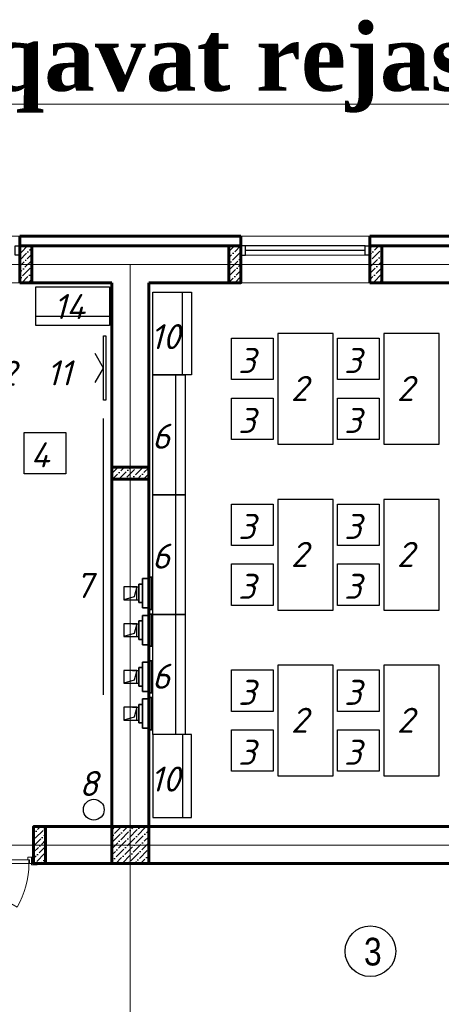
# Model space of a CAD drawing. Header units: millimetres. Extents: x -257011 to 237647566, y 2784933 to 6706507.
# Tile 136 of 256: x 9427989 to 9435511, y 5023387 to 5040948. Entities that reach past the tile are written whole.
import ezdxf

# ---------------------------------------------------------------- set-up
doc = ezdxf.new("R2010")
doc.units = ezdxf.units.MM
doc.header["$LTSCALE"] = 1000
doc.linetypes.add('ACAD_ISO10W100', pattern=[18, 12, -3, 0, -3])
doc.linetypes.add('ADSK_Скрыто', pattern=[6, 3, -3])
for name, color, linetype, lineweight in [('_Hidden_', 7, 'ADSK_Скрыто', 9), ('Doors', 86, 'Continuous', 13), ('expl', 234, 'Continuous', 13), ('Mechanical Equipment', 7, 'Continuous', 18), ('Калонны', 20, 'Continuous', 25), ('Размеры', 251, 'Continuous', 18)]:
    doc.layers.add(name, color=color, linetype=linetype, lineweight=lineweight)
doc.layers.add('ventilatsiya', color=7, linetype='Continuous')
doc.layers.add('ТХ', color=7, linetype='Continuous')
doc.styles.get("Standard").update_dxf_attribs({"font": 'ARIALN.TTF'})

# ---------------------------------------------------------------- blocks, each defined once
blk = doc.blocks.new('eshik yangi')
at = {"layer": 'Doors'}
blk.add_line((1405002, 1634259), (1404179, 1633784), dxfattribs=at)
for points in [[(1404002, 1634329), (1404022, 1634329), (1404022, 1634259), (1404002, 1634259)], [(1404062, 1634299), (1404062, 1634329), (1404022, 1634329), (1404022, 1634259), (1404047, 1634259), (1404047, 1634299)], [(1404992, 1634299), (1404992, 1634329), (1405032, 1634329), (1405032, 1634259), (1405007, 1634259), (1405007, 1634299)], [(1405052, 1634329), (1405032, 1634329), (1405032, 1634259), (1405052, 1634259)], [(1403962, 1634259), (1404022, 1634259), (1404022, 1634244), (1403962, 1634244)], [(1404052, 1634299), (1405002, 1634299), (1405002, 1634259), (1404052, 1634259)], [(1405032, 1634259), (1405092, 1634259), (1405092, 1634244), (1405032, 1634244)]]:
    blk.add_lwpolyline(points, close=True, dxfattribs=at)
blk.add_arc((1405002, 1634259), 950, 180, 210, dxfattribs=at)
blk = doc.blocks.new('Осевые декоративные вентиляторы для вытяжной вентиляции с производительностью до 310 м3 - ВЕНТС 100 ЛД турбо-1935147-Вентиляция_ План 1го этажа')
at = {"layer": '_Hidden_', "color": 5, "lineweight": 35}
for p, q in [((7212.2, 27527.7), (7212.2, 27527.5)), ((7212.2, 27527.5), (7212.2, 27527.7)), ((7224.3, 27527.5), (7224.3, 27527.7)), ((7224.3, 27527.7), (7224.3, 27527.5)), ((7245.8, 27527.5), (7245.8, 27527.7)), ((7245.8, 27527.7), (7245.8, 27527.5)), ((7247.5, 27535.3), (7247.7, 27535.3)), ((7212.2, 27368.8), (7212.2, 27368.7)), ((7212.2, 27368.7), (7212.2, 27368.8)), ((7224.3, 27368.7), (7224.3, 27368.8)), ((7224.3, 27368.8), (7224.3, 27368.7)), ((7245.8, 27368.8), (7245.8, 27368.7)), ((7245.8, 27368.7), (7245.8, 27368.8)), ((7247.7, 27360.8), (7247.5, 27360.8))]:
    blk.add_line(p, q, dxfattribs=at)
at = {"layer": 'Mechanical Equipment', "color": 5, "lineweight": 35}
for p, q in [((7224.3, 27527.7), (7212.2, 27527.7)), ((7212.2, 27527.7), (7212.2, 27527.5)), ((7212.2, 27522.7), (7212.2, 27527.7)), ((7212.2, 27373.7), (7212.2, 27522.7)), ((7245.8, 27527.7), (7224.3, 27527.7)), ((7224.3, 27527.5), (7224.3, 27527.7)), ((7224.3, 27527.7), (7224.3, 27527.5)), ((7245.8, 27527.5), (7245.8, 27527.7)), ((7245.8, 27527.7), (7245.8, 27522.7)), ((7245.8, 27522.7), (7245.8, 27373.7)), ((7247.3, 27535.3), (7247.3, 27360.8)), ((7247.4, 27535.3), (7247.4, 27360.8)), ((7247.5, 27535.3), (7252.3, 27535.3)), ((7252.3, 27535.3), (7257, 27535.3)), ((7252.3, 27535.3), (7252.3, 27360.8)), ((7257, 27535.3), (7261.8, 27535.3)), ((7261.8, 27360.8), (7261.8, 27535.3)), ((7212.2, 27498.2), (7191.6, 27498.2)), ((7191.6, 27398.2), (7191.6, 27498.2)), ((7191.6, 27398.2), (7212.2, 27398.2)), ((7212.2, 27368.7), (7212.2, 27373.7)), ((7212.2, 27368.8), (7212.2, 27368.7)), ((7212.2, 27368.7), (7224.3, 27368.7)), ((7224.3, 27368.7), (7224.3, 27368.8)), ((7224.3, 27368.8), (7224.3, 27368.7)), ((7224.3, 27368.7), (7245.8, 27368.7)), ((7245.8, 27373.7), (7245.8, 27368.7)), ((7245.8, 27368.7), (7245.8, 27368.8)), ((7252.3, 27360.8), (7247.5, 27360.8)), ((7257, 27360.8), (7252.3, 27360.8)), ((7261.8, 27360.8), (7257, 27360.8))]:
    blk.add_line(p, q, dxfattribs=at)
blk = doc.blocks.new('njmghn')
at = {"ltscale": 100}
h = blk.add_hatch(dxfattribs=at)
h.set_pattern_fill('ANSI36', color=256, scale=15, style=0)
h.set_pattern_definition([(45, (9881015.847, 4372517.793), (25.2569703, 92.6088912), [119.0625, -23.8125, 0, -23.8125])])
h.paths.add_polyline_path([(9746673.6, 5089672.3), (9746543.6, 5089672.3), (9746543.6, 5090072.3), (9746673.6, 5090072.3)])
h = blk.add_hatch(dxfattribs=at)
h.set_pattern_fill('ANSI36', color=256, scale=15, style=0)
h.set_pattern_definition([(45, (9875445.847, 4372517.793), (25.2569703, 92.6088912), [119.0625, -23.8125, 0, -23.8125])])
h.paths.add_polyline_path([(9748943.6, 5089672.3), (9748813.6, 5089672.3), (9748813.6, 5090072.3), (9748943.6, 5090072.3)])
h = blk.add_hatch(dxfattribs=at)
h.set_pattern_fill('ANSI36', color=256, scale=15, style=0)
h.set_pattern_definition([(45, (9877215.847, 4372517.793), (25.2569703, 92.6088912), [119.0625, -23.8125, 0, -23.8125])])
h.paths.add_polyline_path([(9750473.6, 5089672.3), (9750343.6, 5089672.3), (9750343.6, 5090072.3), (9750473.6, 5090072.3)])
h = blk.add_hatch(dxfattribs=at)
h.set_pattern_fill('ANSI36', color=256, scale=15, style=0)
h.set_pattern_definition([(45, (9757850, 3848255.33), (25.2569703, 92.6088912), [119.0625, -23.8125, 0, -23.8125])])
h.paths.add_polyline_path([(9747943.6, 5087672.3), (9747943.6, 5087542.3), (9747543.6, 5087542.3), (9747543.6, 5087672.3)])
h = blk.add_hatch(dxfattribs=at)
h.set_pattern_fill('ANSI36', color=256, scale=15, angle=180, style=0)
h.set_pattern_definition([(225, (9627691.323, 5811436.264), (-25.2569703, -92.6088912), [119.0625, -23.8125, 0, -23.8125])])
h.paths.add_polyline_path([(9746693.6, 5083372.3), (9746823.6, 5083372.3), (9746823.6, 5083772.3), (9746693.6, 5083772.3)])
h = blk.add_hatch(dxfattribs=at)
h.set_pattern_fill('ANSI36', color=256, scale=15, style=0)
h.set_pattern_definition([(45, (-7296218.965, 14266602.263), (25.25697034, 92.60889125), [119.0625, -23.8125, 0, -23.8125])])
h.paths.add_polyline_path([(9747943.6, 5083772.3), (9747543.6, 5083772.3), (9747543.6, 5083372.3), (9747943.6, 5083372.3)])
at = {"lineweight": 9, "ltscale": 100}
for p, q in [((9746543.6, 5090179.3), (9745143.6, 5090179.3)), ((9750343.6, 5090179.3), (9748943.6, 5090179.3)), ((9746543.6, 5089672.3), (9745143.6, 5089672.3)), ((9750343.6, 5089672.3), (9748943.6, 5089672.3))]:
    blk.add_line(p, q, dxfattribs=at)
at = {"lineweight": 60, "ltscale": 100}
for p, q in [((9748943.6, 5090072.3), (9746543.6, 5090072.3)), ((9746543.6, 5090072.3), (9746543.6, 5089672.3)), ((9748943.6, 5090072.3), (9748943.6, 5089672.3)), ((9751843.6, 5090072.3), (9750343.6, 5090072.3)), ((9750343.6, 5090072.3), (9750343.6, 5089672.3)), ((9747543.6, 5089672.3), (9746543.6, 5089672.3)), ((9747543.6, 5083772.3), (9747543.6, 5089672.3)), ((9748943.6, 5089672.3), (9747943.6, 5089672.3)), ((9747943.6, 5083772.3), (9747943.6, 5089672.3)), ((9751843.6, 5089672.3), (9750343.6, 5089672.3)), ((9747543.6, 5083772.3), (9746693.6, 5083772.3)), ((9746693.6, 5083772.3), (9746693.6, 5083372.3)), ((9755243.6, 5083772.3), (9747943.6, 5083772.3)), ((9755243.6, 5083372.3), (9746823.6, 5083372.3))]:
    blk.add_line(p, q, dxfattribs=at)
at = {"color": 5}
for p, q in [((9750293.6, 5090072.3), (9748993.6, 5090072.3)), ((9750293.6, 5090022.3), (9748993.6, 5090022.3))]:
    blk.add_line(p, q, dxfattribs=at)
at = {"color": 5, "lineweight": 0}
blk.add_line((9750293.6, 5089972.3), (9748993.6, 5089972.3), dxfattribs=at)
at = {"color": 1, "linetype": 'ACAD_ISO10W100', "lineweight": 9, "ltscale": 100}
for p, q in [((9761743.6, 5089872.3), (9734743.6, 5089872.3)), ((9747743.6, 5089872.3), (9747743.6, 5074272.3)), ((9761743.6, 5083572.3), (9734743.6, 5083572.3))]:
    blk.add_line(p, q, dxfattribs=at)
at = {"color": 252, "lineweight": 60, "ltscale": 100}
for points in [[(9748943.6, 5090179.3), (9746543.6, 5090179.3)], [(9746543.6, 5090072.3), (9746543.6, 5090179.3)], [(9748943.6, 5090072.3), (9748943.6, 5090179.3)], [(9751843.6, 5090179.3), (9750343.6, 5090179.3)], [(9750343.6, 5090072.3), (9750343.6, 5090179.3)]]:
    blk.add_lwpolyline(points, dxfattribs=at)
at = {"color": 32, "lineweight": 30, "ltscale": 100}
for points in [[(9748943.6, 5090172.3), (9746543.6, 5090172.3)], [(9751843.6, 5090172.3), (9750343.6, 5090172.3)]]:
    blk.add_lwpolyline(points, dxfattribs=at)
at = {"color": 5}
for points in [[(9746543.6, 5089972.3), (9746493.6, 5089972.3), (9746493.6, 5090072.3), (9746543.6, 5090072.3)], [(9748943.6, 5089972.3), (9748993.6, 5089972.3), (9748993.6, 5090072.3), (9748943.6, 5090072.3)], [(9750343.6, 5089972.3), (9750293.6, 5089972.3), (9750293.6, 5090072.3), (9750343.6, 5090072.3)]]:
    blk.add_lwpolyline(points, close=True, dxfattribs=at)
at = {"layer": 'expl', "lineweight": 30}
blk.add_circle((9750348.7, 5082420.1), 275.1, dxfattribs=at)
at = {"layer": 'ventilatsiya', "lineweight": 30, "ltscale": 100}
for p, q in [((9747768.3, 5086373.6), (9747835.3, 5086373.6)), ((9747813.6, 5086373.6), (9747784.5, 5086265.2)), ((9747784.5, 5086265.2), (9747673.6, 5086233.6)), ((9747768.3, 5086233.6), (9747835.3, 5086233.6)), ((9747768.3, 5085974), (9747835.3, 5085974)), ((9747813.6, 5085974), (9747784.5, 5085865.7)), ((9747784.5, 5085865.7), (9747673.6, 5085834)), ((9747768.3, 5085834), (9747835.3, 5085834)), ((9747768.3, 5085467.8), (9747835.3, 5085467.8)), ((9747813.6, 5085467.8), (9747784.5, 5085359.5)), ((9747784.5, 5085359.5), (9747673.6, 5085327.8)), ((9747768.3, 5085327.8), (9747835.3, 5085327.8)), ((9747768.3, 5085068.3), (9747835.3, 5085068.3)), ((9747813.6, 5085068.3), (9747784.5, 5084959.9)), ((9747784.5, 5084959.9), (9747673.6, 5084928.3)), ((9747768.3, 5084928.3), (9747835.3, 5084928.3))]:
    blk.add_line(p, q, dxfattribs=at)
for points in [[(9747813.6, 5086373.6), (9747673.6, 5086373.6), (9747673.6, 5086233.6), (9747813.6, 5086233.6)], [(9747813.6, 5085974), (9747673.6, 5085974), (9747673.6, 5085834), (9747813.6, 5085834)], [(9747813.6, 5085467.8), (9747673.6, 5085467.8), (9747673.6, 5085327.8), (9747813.6, 5085327.8)], [(9747813.6, 5085068.3), (9747673.6, 5085068.3), (9747673.6, 5084928.3), (9747813.6, 5084928.3)]]:
    blk.add_lwpolyline(points, close=True, dxfattribs=at)
at = {"layer": 'Размеры', "lineweight": 60, "ltscale": 5}
for points in [[(9746543.6, 5089672.3), (9746673.6, 5089672.3), (9746673.6, 5090072.3), (9746543.6, 5090072.3)], [(9748813.6, 5089672.3), (9748943.6, 5089672.3), (9748943.6, 5090072.3), (9748813.6, 5090072.3)], [(9750343.6, 5089672.3), (9750473.6, 5089672.3), (9750473.6, 5090072.3), (9750343.6, 5090072.3)], [(9747943.6, 5087542.3), (9747943.6, 5087672.3), (9747543.6, 5087672.3), (9747543.6, 5087542.3)], [(9746823.6, 5083372.3), (9746693.6, 5083372.3), (9746693.6, 5083772.3), (9746823.6, 5083772.3)], [(9747543.6, 5083372.3), (9747943.6, 5083372.3), (9747943.6, 5083772.3), (9747543.6, 5083772.3)]]:
    blk.add_lwpolyline(points, close=True, dxfattribs=at)
at = {"layer": 'Размеры', "ltscale": 5}
blk.add_lwpolyline([(9747943.6, 5087672.3), (9747943.6, 5087542.3), (9747543.6, 5087542.3), (9747543.6, 5087672.3)], close=True, dxfattribs=at)
at = {"layer": 'ТХ', "ltscale": 5}
blk.add_line((9747449.3, 5088201.3), (9747449.3, 5085201.3), dxfattribs=at)
for points in [[(9747518, 5089629.4), (9747518, 5089209.4), (9746718, 5089209.4), (9746718, 5089629.4)], [(9747989, 5089572.3), (9748409, 5089572.3), (9748409, 5088672.3), (9747989, 5088672.3)], [(9748309, 5089572.3), (9748409, 5089572.3), (9748409, 5088672.3), (9748309, 5088672.3)], [(9747518, 5089309.4), (9747518, 5089209.4), (9746718, 5089209.4), (9746718, 5089309.4)], [(9747453.9, 5089097.1), (9747478.9, 5089097.1), (9747478.9, 5088397.1), (9747453.9, 5088397.1)], [(9748843.6, 5089072.3), (9749293.6, 5089072.3), (9749293.6, 5088622.3), (9748843.6, 5088622.3)], [(9749343.6, 5087922.3), (9749943.6, 5087922.3), (9749943.6, 5089122.3), (9749343.6, 5089122.3)], [(9749993.6, 5089072.3), (9750443.6, 5089072.3), (9750443.6, 5088622.3), (9749993.6, 5088622.3)], [(9750493.6, 5087922.3), (9751093.6, 5087922.3), (9751093.6, 5089122.3), (9750493.6, 5089122.3)], [(9747989, 5088672.3), (9748339, 5088672.3), (9748339, 5087372.3), (9747989, 5087372.3)], [(9748239, 5088672.3), (9748339, 5088672.3), (9748339, 5087372.3), (9748239, 5087372.3)], [(9748843.6, 5088422.3), (9749293.6, 5088422.3), (9749293.6, 5087972.3), (9748843.6, 5087972.3)], [(9749993.6, 5088422.3), (9750443.6, 5088422.3), (9750443.6, 5087972.3), (9749993.6, 5087972.3)], [(9746593.6, 5088049.3), (9747043.6, 5088049.3), (9747043.6, 5087599.3), (9746593.6, 5087599.3)], [(9747989, 5087372.3), (9748339, 5087372.3), (9748339, 5086072.3), (9747989, 5086072.3)], [(9748239, 5087372.3), (9748339, 5087372.3), (9748339, 5086072.3), (9748239, 5086072.3)], [(9749343.6, 5086122.3), (9749943.6, 5086122.3), (9749943.6, 5087322.3), (9749343.6, 5087322.3)], [(9750493.6, 5086122.3), (9751093.6, 5086122.3), (9751093.6, 5087322.3), (9750493.6, 5087322.3)], [(9748843.6, 5087272.3), (9749293.6, 5087272.3), (9749293.6, 5086822.3), (9748843.6, 5086822.3)], [(9749993.6, 5087272.3), (9750443.6, 5087272.3), (9750443.6, 5086822.3), (9749993.6, 5086822.3)], [(9748843.6, 5086622.3), (9749293.6, 5086622.3), (9749293.6, 5086172.3), (9748843.6, 5086172.3)], [(9749993.6, 5086622.3), (9750443.6, 5086622.3), (9750443.6, 5086172.3), (9749993.6, 5086172.3)], [(9747989, 5086072.3), (9748339, 5086072.3), (9748339, 5084772.3), (9747989, 5084772.3)], [(9748239, 5086072.3), (9748339, 5086072.3), (9748339, 5084772.3), (9748239, 5084772.3)], [(9749343.6, 5084322.3), (9749943.6, 5084322.3), (9749943.6, 5085522.3), (9749343.6, 5085522.3)], [(9750493.6, 5084322.3), (9751093.6, 5084322.3), (9751093.6, 5085522.3), (9750493.6, 5085522.3)], [(9748843.6, 5085472.3), (9749293.6, 5085472.3), (9749293.6, 5085022.3), (9748843.6, 5085022.3)], [(9749993.6, 5085472.3), (9750443.6, 5085472.3), (9750443.6, 5085022.3), (9749993.6, 5085022.3)], [(9747989, 5083872.3), (9748409, 5083872.3), (9748409, 5084772.3), (9747989, 5084772.3)], [(9748309, 5083872.3), (9748409, 5083872.3), (9748409, 5084772.3), (9748309, 5084772.3)], [(9748843.6, 5084822.3), (9749293.6, 5084822.3), (9749293.6, 5084372.3), (9748843.6, 5084372.3)], [(9749993.6, 5084822.3), (9750443.6, 5084822.3), (9750443.6, 5084372.3), (9749993.6, 5084372.3)]]:
    blk.add_lwpolyline(points, close=True, dxfattribs=at)
blk.add_lwpolyline([(9747363.4, 5088590.3), (9747453.9, 5088747.1), (9747363.4, 5088904)], dxfattribs=at)
at = {"layer": 'ТХ', "ltscale": 3}
blk.add_circle((9747347.8, 5083956), 112.8, dxfattribs=at)
at = {"color": 2, "lineweight": 70, "xscale": -1}
blk.add_blockref('eshik yangi', (11150695.4, 3449113.7), dxfattribs=at)
at = {"layer": 'ventilatsiya', "color": 5, "true_color": 0x0000ff, "xscale": 2, "yscale": 2, "zscale": 2}
for p in [(9733452.1, 5031407.2), (9733452.1, 5031007.7), (9733452.1, 5030501.5), (9733452.1, 5030101.9)]:
    blk.add_blockref('Осевые декоративные вентиляторы для вытяжной вентиляции с производительностью до 310 м3 - ВЕНТС 100 ЛД турбо-1935147-Вентиляция_ План 1го этажа', p, dxfattribs=at)
at = {"lineweight": 9, "insert": (9750470.9, 5082261.9), "char_height": 300, "width": 349.19, "attachment_point": 9}
blk.add_mtext('3', dxfattribs=at)
at = {"layer": 'Калонны', "char_height": 271.656, "attachment_point": 7}
for s, insert in [('{\\fArial|b0|i0|c204|p34;\\C150; \\fISOCPEUR|b0|i1|c204|p34;\\C1;14}', (9746806.2, 5089278.6)), ('{\\fArial|b0|i0|c204|p34;\\C150; \\fISOCPEUR|b0|i1|c204|p34;\\C1;1\\fISOCPEUR|b0|i1|c0|p34;0}', (9747854.7, 5088952.5)), ('{\\fArial|b0|i0|c204|p34;\\C150; \\fISOCPEUR|b0|i1|c204|p34;\\C1;3}', (9748807.3, 5088692.7)), ('{\\fArial|b0|i0|c204|p34;\\C150; \\fISOCPEUR|b0|i1|c204|p34;\\C1;3}', (9749957.3, 5088692.7)), ('{\\fArial|b0|i0|c204|p34;\\C150; \\fISOCPEUR|b0|i1|c0|p34;\\C1;12}', (9746078, 5088555.1)), ('{\\fArial|b0|i0|c204|p34;\\C150; \\fISOCPEUR|b0|i1|c0|p34;\\C1;11}', (9746731.3, 5088559.1)), ('{\\fArial|b0|i0|c204|p34;\\C150; \\fISOCPEUR|b0|i1|c204|p34;\\C1;2}', (9749381.2, 5088390.3)), ('{\\fArial|b0|i0|c204|p34;\\C150; \\fISOCPEUR|b0|i1|c204|p34;\\C1;2}', (9750531.2, 5088390.3)), ('{\\fArial|b0|i0|c204|p34;\\C150; \\fISOCPEUR|b0|i1|c204|p34;\\C1;3}', (9748807.3, 5088042.7)), ('{\\fArial|b0|i0|c204|p34;\\C150; \\fISOCPEUR|b0|i1|c204|p34;\\C1;3}', (9749957.3, 5088042.7)), ('{\\fArial|b0|i0|c204|p34;\\C150; \\fISOCPEUR|b0|i1|c204|p34;\\C1;6}', (9747873.4, 5087871.3)), ('{\\fArial|b0|i0|c204|p34;\\C150; \\fISOCPEUR|b0|i1|c204|p34;\\C1;4}', (9746557.3, 5087669.8)), ('{\\fArial|b0|i0|c204|p34;\\C150; \\fISOCPEUR|b0|i1|c204|p34;\\C1;3}', (9748807.3, 5086892.7)), ('{\\fArial|b0|i0|c204|p34;\\C150; \\fISOCPEUR|b0|i1|c204|p34;\\C1;3}', (9749957.3, 5086892.7)), ('{\\fArial|b0|i0|c204|p34;\\C150; \\fISOCPEUR|b0|i1|c204|p34;\\C1;6}', (9747873.4, 5086571.3)), ('{\\fArial|b0|i0|c204|p34;\\C150; \\fISOCPEUR|b0|i1|c204|p34;\\C1;2}', (9749381.2, 5086590.3)), ('{\\fArial|b0|i0|c204|p34;\\C150; \\fISOCPEUR|b0|i1|c204|p34;\\C1;2}', (9750531.2, 5086590.3)), ('{\\fArial|b0|i0|c204|p34;\\C150; \\fISOCPEUR|b0|i1|c204|p34;\\C1;7}', (9747041.4, 5086252.7)), ('{\\fArial|b0|i0|c204|p34;\\C150; \\fISOCPEUR|b0|i1|c204|p34;\\C1;3}', (9748807.3, 5086242.7)), ('{\\fArial|b0|i0|c204|p34;\\C150; \\fISOCPEUR|b0|i1|c204|p34;\\C1;3}', (9749957.3, 5086242.7)), ('{\\fArial|b0|i0|c204|p34;\\C150; \\fISOCPEUR|b0|i1|c204|p34;\\C1;6}', (9747873.4, 5085267.7)), ('{\\fArial|b0|i0|c204|p34;\\C150; \\fISOCPEUR|b0|i1|c204|p34;\\C1;3}', (9748807.3, 5085092.7)), ('{\\fArial|b0|i0|c204|p34;\\C150; \\fISOCPEUR|b0|i1|c204|p34;\\C1;3}', (9749957.3, 5085092.7)), ('{\\fArial|b0|i0|c204|p34;\\C150; \\fISOCPEUR|b0|i1|c204|p34;\\C1;2}', (9749381.2, 5084790.3)), ('{\\fArial|b0|i0|c204|p34;\\C150; \\fISOCPEUR|b0|i1|c204|p34;\\C1;2}', (9750531.2, 5084790.3)), ('{\\fArial|b0|i0|c204|p34;\\C150; \\fISOCPEUR|b0|i1|c204|p34;\\C1;3}', (9748807.3, 5084442.7)), ('{\\fArial|b0|i0|c204|p34;\\C150; \\fISOCPEUR|b0|i1|c204|p34;\\C1;3}', (9749957.3, 5084442.7)), ('{\\fArial|b0|i0|c204|p34;\\C150; \\fISOCPEUR|b0|i1|c204|p34;\\C1;8}', (9747084.2, 5084104.1)), ('{\\fArial|b0|i0|c204|p34;\\C150; \\fISOCPEUR|b0|i1|c204|p34;\\C1;1\\fISOCPEUR|b0|i1|c0|p34;0}', (9747854.7, 5084152.5))]:
    blk.add_mtext(s, dxfattribs=dict(at, insert=insert))

msp = doc.modelspace()

# ---------------------------------------------------------------- texts
at = {"color": 7, "lineweight": 30, "insert": (9274450.095, 5036394.889), "char_height": 939.4258, "width": 8914.89017, "attachment_point": 1}
msp.add_mtext('\\pi2351.83787;{\\fTimes New Roman|b0|i0|c204|p18;\\C256;Qurilish         \\P\\pi2708.16847;  hajmi\\P\\pi3422.97631;   m³}', dxfattribs=at)

# ---------------------------------------------------------------- next in the draw order: block references
at = {"lineweight": 50, "xscale": 1.644058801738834, "yscale": 1.644058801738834, "zscale": 1.644058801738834}
msp.add_blockref('njmghn', (-6595901.467, -3331464.788), dxfattribs=at)

# ---------------------------------------------------------------- next in the draw order: texts
at = {"color": 1, "lineweight": 15, "insert": (9425907.78, 5040879.479), "char_height": 1200, "attachment_point": 1}
msp.add_mtext('{\\fTimes New Roman|b1|i0|c0|p18;\\L\\C256;3-qavat rejasi.}', dxfattribs=at)

doc.saveas('drawing.dxf')
